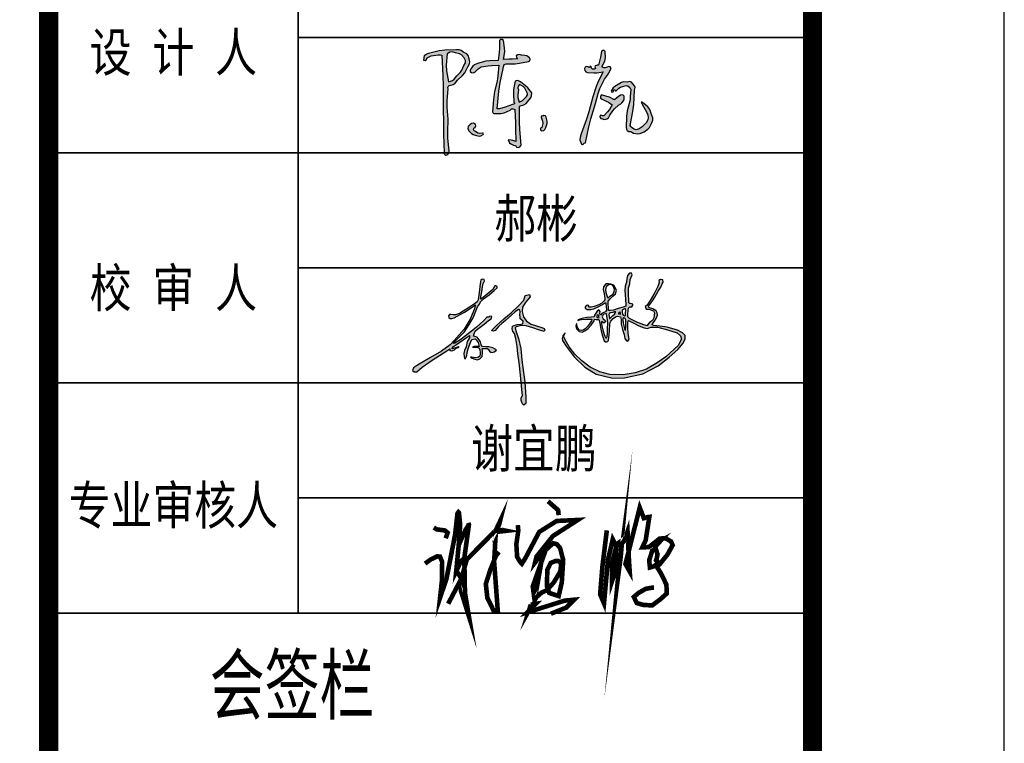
# Model space of a CAD drawing. Header units: millimetres. Extents: x 500457 to 783861, y -293374 to -162131.
# Tile 113 of 116: x 776162 to 783861, y -236109 to -230451. Entities that reach past the tile are written whole.
import ezdxf
from ezdxf.enums import TextEntityAlignment as Align

# ---------------------------------------------------------------- set-up
doc = ezdxf.new("R2010")
doc.units = ezdxf.units.MM
doc.header["$LTSCALE"] = 1000
for name, color, linetype in [('A-ANNO-TEXT', 7, 'Continuous'), ('PUB_TEXT', 7, 'Continuous'), ('PUB_TITLE', 4, 'Continuous'), ('WALL', 255, 'Continuous')]:
    doc.layers.add(name, color=color, linetype=linetype)
doc.layers.add('图框', color=4, linetype='Continuous', lineweight=35)
doc.styles.add('-黑体', font='simhei.ttf', dxfattribs={"width": 0.8})

# ---------------------------------------------------------------- blocks, each defined once
blk = doc.blocks.new('A$Cbb3eaced')
at = {"layer": '图框', "const_width": 150}
blk.add_lwpolyline([(-5972.7, 0), (-5972.7, -86100)], dxfattribs=at)
blk = doc.blocks.new('A$C64787331')
h = blk.add_hatch(color=256)
h.paths.add_polyline_path([(93811, 17582), (94014, 16088), (93932, 14255), (93979, 12419), (94140, 11339), (95021, 10737), (96130, 9786), (95965, 8008), (94434, 7677), (92116, 7471), (90006, 6892), (88847, 6520), (88711, 4702), (89182, 2774), (90170, 1505), (91205, -1928), (92101, -7479), (92594, -12295), (93334, -18446), (94233, -26761), (95270, -36552), (95566, -40586), (94778, -42209), (94778, -44127), (95615, -46242), (96551, -47128), (97849, -46178), (97849, -41666), (97347, -31438), (96343, -25121), (95139, -16497), (94624, -8814), (92993, -1893), (91173, 3358), (90793, 5224), (91337, 5993), (94869, 6807), (98266, 6626), (102659, 5314), (106553, 3957), (110312, 2916), (110856, 3686), (110357, 4771), (108772, 5586), (105874, 6536), (101572, 7893), (98356, 9839), (96364, 12825), (95458, 16444), (95775, 19340), (97461, 22325), (100969, 26383), (100507, 27859), (97553, 27306), (96538, 24170), (93030, 20296), (87860, 15501), (82909, 11486), (77946, 6932), (75003, 3934), (74872, 3373), (75792, 3069), (76997, 3495), (78254, 4852), (79636, 6437), (81734, 8328), (84088, 10220), (88131, 13952), (90690, 16202), (92839, 17684)])
h.paths.add_polyline_path([(139353, 20366), (138145, 19509), (138262, 18614), (139548, 17757), (142120, 17757), (144185, 18263), (146991, 19548), (149875, 21105), (151940, 22546), (152291, 22001), (152807, 17340), (151993, 16277), (149782, 15173), (148677, 14007), (148247, 15111), (148370, 16461), (147387, 17504), (146405, 16706), (144624, 13884), (144256, 12780), (142352, 12596), (139333, 12285), (137133, 11924), (135205, 11502), (133871, 10859), (133609, 10509), (135687, 10870), (139061, 11171), (142854, 11171), (142594, 10073), (141535, 8675), (140023, 6333), (138283, 4671), (136152, 3270), (134426, 3726), (133216, 5086), (132800, 6257), (132456, 8029), (132195, 7693), (131779, 6446), (132270, 4746), (132800, 4179), (134237, 2744), (136241, 2291), (138094, 3197), (140212, 4897), (142329, 7202), (144220, 9960), (144561, 11206), (145764, 10989), (147425, 10894), (148185, 8713), (148612, 5583), (149100, 3340), (149875, -172), (150650, -2256), (151113, -3486), (151903, -4157), (152692, -4274), (153598, -3924), (154007, -3048), (154608, 274), (154818, 3467), (154975, 7497), (155085, 9011), (155719, 9893), (157112, 11749), (159847, 13196), (162222, 12781), (162583, 10924), (162738, 7728), (163604, 4151), (164587, 742), (165165, -1857), (166264, -3475), (167073, -3706), (168056, -2493), (167883, -1280), (167362, 1667), (167247, 5364), (167173, 9560), (167533, 10339), (168554, 9829), (171662, 8294), (174661, 6708), (178321, 5245), (180598, 4920), (182713, 5814), (187608, 5836), (194066, 3928), (200587, 1986), (202989, -186), (203561, -2357), (201273, -6700), (192922, -14356), (187203, -18470), (179882, -22698), (172104, -25327), (163982, -26584), (155060, -26355), (148196, -24527), (141676, -21441), (135957, -17099), (131152, -12642), (127263, -7614), (124632, -2928), (123831, -726), (124234, 1488), (124112, 1461), (123046, -53), (122485, -1959), (122886, -3399), (125220, -7075), (130851, -14449), (137887, -21334), (145641, -26068), (156948, -28778), (164894, -28677), (177465, -25864), (187724, -20438), (195311, -14720), (201230, -9437), (204781, -5022), (206123, -2183), (206202, 103), (204263, 1954), (200856, 3617), (193910, 5782), (188983, 6544), (184940, 6855), (183715, 7229), (183885, 8113), (185179, 9916), (186348, 11707), (187210, 13859), (187162, 15485), (186348, 16872), (184050, 18259), (181227, 19099), (181512, 20125), (183829, 23592), (185452, 26114), (187868, 30150), (189506, 32948), (190452, 35155), (191056, 36408), (190963, 37986), (189430, 38032), (188222, 37522), (188501, 35990), (187618, 33437), (185620, 29260), (182275, 23922), (180092, 20395), (178930, 19745), (179302, 18724), (179673, 18074), (181532, 18028), (184513, 16923), (185387, 15408), (184804, 12087), (183871, 10223), (181830, 8824), (180547, 7426), (180488, 6610), (178097, 7426), (173257, 9174), (168358, 11621), (167191, 12728), (167133, 14301), (167383, 18299), (168474, 19545), (169932, 19662), (170632, 20710), (170632, 21410), (169740, 21544), (167874, 21824), (167812, 23378), (167738, 28349), (167738, 32482), (168427, 35122), (168772, 38221), (170036, 41263), (169634, 42526), (168370, 42354), (166991, 40861), (166416, 38853), (166301, 36270), (165325, 33687), (165037, 30645), (165325, 27775), (165609, 24448), (165835, 21250), (165790, 19944), (164084, 19272), (160632, 18367), (157463, 17349), (154143, 16864), (154010, 18650), (153782, 21767), (153782, 23390), (155129, 25014), (156992, 26756), (158750, 28409), (159377, 30711), (158658, 32684), (157580, 34268), (155678, 35028), (153966, 35281), (152317, 35091), (150678, 33125), (150478, 31227), (151049, 28376), (151623, 25276), (151589, 24228), (150118, 22390), (147546, 21027), (144404, 19691), (141032, 19074), (139690, 20477), (139550, 20437)])
h.paths.add_polyline_path([(147420, 14154), (147834, 12232), (146106, 12486), (145995, 13597)], flags=16)
h.paths.add_polyline_path([(151438, 14917), (152780, 14917), (152994, 13455), (153386, 10497), (153529, 8393), (153386, 4651), (153458, 1514), (153153, -1301), (152072, -1570), (151621, -409), (151121, 863), (150621, 2452), (150257, 4042), (149620, 6722), (149158, 8567), (149529, 9584), (150120, 9085), (150893, 8539), (151348, 8948), (151939, 9993), (151348, 10811), (149589, 12106), (150243, 13849)], flags=16)
h.paths.add_polyline_path([(155931, 15545), (156939, 15769), (158795, 16696), (158871, 15601), (158171, 14538), (157079, 13782), (155987, 12747), (154707, 11394), (154503, 13027), (154342, 15074), (154951, 15377)], flags=16)
h.paths.add_polyline_path([(153064, 26685), (152656, 27838), (152271, 29327), (151938, 32086), (152632, 33435), (154433, 34727), (156472, 34736), (157441, 33387), (158090, 31441), (157922, 29688), (156936, 28270), (154844, 26589), (153564, 25655)], flags=16)
h.paths.add_polyline_path([(161943, 16280), (161943, 15539), (162163, 15257), (162194, 14630), (161661, 14787), (160402, 15005)], flags=16)
h.paths.add_polyline_path([(165633, 18564), (165730, 17202), (165589, 15411), (165447, 13237), (163479, 14145), (163375, 15656), (163208, 17387)], flags=16)
h.paths.add_polyline_path([(163623, 11127), (164243, 12203), (165387, 11821), (165740, 10709), (165765, 8913), (165854, 6180), (165633, 4153), (165633, 3536), (165324, 3624), (164839, 4858), (164398, 6577), (164089, 8561), (163927, 9639)], flags=16)
h.paths.add_polyline_path([(69467, 10248), (64127, 5532), (57832, 482), (53016, -3138), (49631, -5139), (48725, -5330), (49774, -4091), (53302, -375), (56259, 2626), (59505, 7636), (62063, 12117), (63614, 15384), (65161, 19546), (66451, 21276), (67078, 22934), (69122, 24889), (73055, 27801), (76433, 30667), (78469, 32563), (78376, 33353), (77534, 33782), (76914, 33846), (76723, 33265), (75435, 31300), (70241, 26995), (67726, 25066), (67277, 24707), (67412, 26322), (68067, 29705), (68419, 33173), (68922, 35435), (69928, 37244), (69635, 38130), (68241, 38348), (67457, 37913), (67013, 35084), (66247, 29291), (65481, 24373), (64862, 23052), (63138, 21636), (59690, 19416), (55322, 16660), (52832, 15091), (50112, 14134), (48541, 14211), (46489, 14319), (46206, 14324), (45469, 13398), (45545, 12350), (46620, 11608), (47747, 11532), (49180, 12043), (51254, 13117), (56288, 15856), (60124, 18533), (62406, 20042), (63595, 20812), (63627, 20299), (63080, 18180), (60187, 11242), (55993, 4506), (49333, -3298), (46454, -6255), (40594, -10465), (33219, -14871), (24399, -20143), (21579, -21949), (21073, -23755), (22013, -24549), (24037, -24477), (27435, -21515), (34304, -16676), (44353, -10248), (46378, -8948), (46378, -10103), (47333, -10419), (48468, -10100), (49567, -9533), (50596, -8612), (52759, -7761), (52121, -7584), (50277, -8222), (47953, -9174), (47900, -8435), (48716, -7372), (50844, -6025), (57737, -1162), (59643, 198), (59643, -1524), (58191, -4063), (57465, -7509), (56285, -10138), (55832, -12133), (56013, -14127), (56338, -15566), (56828, -15744), (57852, -13698), (58164, -11430), (58876, -8939), (59544, -6893), (60345, -4669), (61369, -2712), (63462, -2090), (64308, -2935), (65554, -4758), (66150, -7338), (65065, -7293), (62883, -7338), (61725, -7827), (63284, -7827), (66190, -8080), (66801, -9606), (66845, -11341), (67023, -12408), (66756, -13876), (65866, -14721), (63951, -15122), (62482, -14766), (60517, -14687), (61503, -15344), (63195, -15967), (65065, -16456), (66756, -15744), (68315, -14054), (68582, -11964), (68493, -10140), (68359, -8670), (69845, -8640), (72217, -8868), (73199, -10615), (74149, -11285), (75232, -11399), (76383, -10988), (77507, -10276), (77919, -9674), (77178, -9181), (75506, -8304), (72819, -7702), (70763, -7537), (68134, -7438), (67678, -5968), (67093, -4249), (66267, -2736), (64994, -1120), (63376, -535), (62309, -398), (62762, 1118), (63626, 3060), (65224, 4398), (69538, 7868), (72539, 10183), (74283, 11486), (74903, 13011), (73425, 13201), (72710, 12630), (71518, 12439)])
for points in [[(139353, 20366), (138145, 19509), (138262, 18614), (139548, 17757), (142120, 17757), (144185, 18263), (146991, 19548), (149875, 21105), (151940, 22546), (152291, 22001), (152807, 17340), (151993, 16277), (149782, 15173), (148677, 14007), (148247, 15111), (148370, 16461), (147387, 17504), (146405, 16706), (144624, 13884), (144256, 12780), (142352, 12596), (139333, 12285), (137133, 11924), (135205, 11502), (133458, 10660), (133247, 10028), (133609, 10509), (135687, 10870), (139061, 11171), (142435, 11171), (142781, 10862), (142594, 10073), (141535, 8675), (140023, 6333), (138283, 4671), (136846, 3726), (135712, 3386), (134426, 3726), (133216, 5086), (132800, 6257), (132573, 7428), (132460, 8033), (132195, 7693), (131779, 6446), (132270, 4746), (132800, 4179), (134237, 2744), (136241, 2291), (138094, 3197), (140212, 4897), (142329, 7202), (144220, 9960), (144561, 11206), (145764, 10989), (147425, 10894), (148185, 8713), (148612, 5583), (149100, 3340), (149875, -172), (150650, -2256), (151113, -3486), (151903, -4157), (152692, -4274), (153598, -3924), (154007, -3048), (154608, 274), (154818, 3467), (154975, 7497), (155085, 9011), (155719, 9893), (157112, 11749), (158867, 12678), (160157, 13142), (162222, 12781), (162583, 10924), (162738, 7728), (163604, 4151), (164587, 742), (165165, -1857), (166264, -3475), (167073, -3706), (168056, -2493), (167883, -1280), (167362, 1667), (167247, 5364), (167192, 8469), (167363, 9971), (167533, 10339), (168554, 9829), (171662, 8294), (174661, 6708), (178321, 5245), (180598, 4920), (182713, 5814), (187608, 5836), (194066, 3928), (200587, 1986), (202989, -186), (203561, -2357), (201273, -6700), (192922, -14356), (187203, -18470), (179882, -22698), (172104, -25327), (163982, -26584), (155060, -26355), (148196, -24527), (141676, -21441), (135957, -17099), (131152, -12642), (127263, -7614), (124632, -2928), (123831, -726), (124056, 508), (124617, 1573), (124112, 1461), (123046, -53), (122485, -1959), (122886, -3399), (125220, -7075), (130851, -14449), (137887, -21334), (145641, -26068), (156948, -28778), (164894, -28677), (177465, -25864), (187724, -20438), (195311, -14720), (201230, -9437), (204781, -5022), (206123, -2183), (206202, 103), (204263, 1954), (200856, 3617), (193910, 5782), (188983, 6544), (184940, 6855), (183715, 7229), (183885, 8113), (185179, 9916), (186348, 11707), (187210, 13859), (187162, 15485), (186348, 16872), (184050, 18259), (181800, 18929), (181273, 19264), (181512, 20125), (183829, 23592), (185452, 26114), (187868, 30150), (189506, 32948), (190452, 35155), (191056, 36408), (190963, 37986), (189430, 38032), (188222, 37522), (188501, 35990), (187618, 33437), (185620, 29260), (182275, 23922), (180092, 20395), (178930, 19745), (179302, 18724), (179673, 18074), (181532, 18028), (184513, 16923), (185387, 15408), (184804, 12087), (183871, 10223), (181830, 8824), (180547, 7426), (180488, 6610), (178097, 7426), (173257, 9174), (168358, 11621), (167191, 12728), (167133, 14301), (167308, 17098), (167658, 18613), (168474, 19545), (169932, 19662), (170632, 20710), (170632, 21410), (169740, 21544), (168596, 21716), (167852, 22373), (167812, 23378), (167738, 28349), (167738, 32482), (168427, 35122), (168772, 38221), (170036, 41263), (169634, 42526), (168370, 42354), (166991, 40861), (166416, 38853), (166301, 36270), (165325, 33687), (165037, 30645), (165325, 27775), (165609, 24448), (165835, 21250), (165790, 19944), (164084, 19272), (160632, 18367), (157463, 17349), (155142, 17010), (154124, 17123), (154010, 18650), (153782, 21767), (153782, 23390), (155129, 25014), (156992, 26756), (158750, 28409), (159377, 30711), (158658, 32684), (157580, 34268), (155678, 35028), (153966, 35281), (152317, 35091), (150678, 33125), (150478, 31227), (151049, 28376), (151403, 26465), (151620, 25191), (151589, 24228), (150843, 23295), (149599, 22115), (147546, 21027), (144404, 19691), (142195, 19287), (140866, 19247), (140408, 19726), (140626, 20335), (140103, 20596), (139550, 20437)], [(46206, 14324), (45469, 13398), (45545, 12350), (46620, 11608), (47747, 11532), (49180, 12043), (51254, 13117), (56288, 15856), (60124, 18533), (62406, 20042), (63595, 20812), (63627, 20299), (63080, 18180), (60187, 11242), (55993, 4506), (49333, -3298), (46454, -6255), (40594, -10465), (33219, -14871), (24399, -20143), (21579, -21949), (21073, -23755), (22013, -24549), (24037, -24477), (27435, -21515), (34304, -16676), (44353, -10248), (46378, -8948), (46378, -10103), (47333, -10419), (48468, -10100), (49567, -9533), (50596, -8612), (52759, -7761), (52121, -7584), (50277, -8222), (48893, -8789), (47936, -8931), (47900, -8435), (48716, -7372), (50844, -6025), (57737, -1162), (59643, 198), (59643, -1524), (58191, -4063), (57465, -7509), (56285, -10138), (55832, -12133), (56013, -14127), (56338, -15566), (56828, -15744), (57852, -13698), (58164, -11430), (58876, -8939), (59544, -6893), (60345, -4669), (61369, -2712), (63462, -2090), (64308, -2935), (65554, -4758), (65955, -6493), (66133, -7338), (65065, -7293), (62883, -7338), (61725, -7827), (63284, -7827), (65332, -8005), (66356, -8494), (66801, -9606), (66845, -11341), (67023, -12408), (66756, -13876), (65866, -14721), (63951, -15122), (62482, -14766), (61369, -14721), (60301, -14543), (61503, -15344), (63195, -15967), (65065, -16456), (66756, -15744), (68315, -14054), (68582, -11964), (68493, -10140), (68359, -8672), (68775, -8662), (69845, -8640), (71658, -8815), (72444, -9273), (73199, -10615), (74149, -11285), (75232, -11399), (76383, -10988), (77507, -10276), (77919, -9674), (77178, -9181), (75506, -8304), (72819, -7702), (70763, -7537), (68597, -7455), (68111, -7364), (67678, -5968), (67093, -4249), (66267, -2736), (64994, -1120), (63376, -535), (62309, -398), (62762, 1118), (63626, 3060), (65224, 4398), (69538, 7868), (72539, 10183), (74283, 11486), (74903, 13011), (73425, 13201), (72710, 12630), (71518, 12439), (69467, 10248), (64127, 5532), (57832, 482), (53016, -3138), (49631, -5139), (48725, -5330), (49774, -4091), (53302, -375), (56259, 2626), (59505, 7636), (62063, 12117), (63614, 15384), (65161, 19546), (66451, 21276), (67078, 22934), (69122, 24889), (73055, 27801), (76433, 30667), (78469, 32563), (78376, 33353), (77534, 33782), (76914, 33846), (76723, 33265), (75435, 31300), (70241, 26995), (67726, 25066), (67277, 24707), (67412, 26322), (68067, 29705), (68419, 33173), (68922, 35435), (69928, 37244), (69635, 38130), (68241, 38348), (67457, 37913), (67013, 35084), (66247, 29291), (65481, 24373), (64862, 23052), (63138, 21636), (59690, 19416), (55322, 16660), (52832, 15091), (50112, 14134), (48541, 14211), (47085, 14287), (46780, 14313)], [(152175, 32546), (152030, 31321), (152271, 29327), (152656, 27838), (153064, 26685), (153449, 25892), (153593, 25676), (154844, 26589), (156936, 28270), (157922, 29688), (158090, 31441), (157441, 33387), (156767, 34324), (155968, 34733), (154433, 34727), (152632, 33435)], [(75003, 3934), (77946, 6932), (82909, 11486), (87860, 15501), (93030, 20296), (96538, 24170), (97553, 27306), (100507, 27859), (100969, 26383), (97461, 22325), (95775, 19340), (95458, 16444), (96364, 12825), (98356, 9839), (101572, 7893), (105874, 6536), (108772, 5586), (110357, 4771), (110856, 3686), (110312, 2916), (106553, 3957), (102659, 5314), (98266, 6626), (94869, 6807), (91337, 5993), (90793, 5224), (91173, 3358), (92993, -1893), (94624, -8814), (95139, -16497), (96343, -25121), (97347, -31438), (97849, -41666), (97849, -46178), (96551, -47128), (95615, -46242), (94778, -44127), (94778, -42209), (95566, -40586), (95270, -36552), (94233, -26761), (93334, -18446), (92594, -12295), (92101, -7479), (91205, -1928), (90170, 1505), (89182, 2774), (88711, 4702), (88847, 6520), (90006, 6892), (92116, 7471), (94434, 7677), (95965, 8008), (96130, 9786), (95021, 10737), (94140, 11339), (93979, 12419), (93932, 14255), (94014, 16088), (93811, 17582), (92839, 17684), (90690, 16202), (88131, 13952), (84088, 10220), (81734, 8328), (79636, 6437), (78254, 4852), (76997, 3495), (75792, 3069), (74872, 3373)], [(147078, 14020), (146424, 13765), (146026, 13282), (146083, 12714), (146680, 12402), (147646, 12260), (147590, 12771), (147590, 13367), (147504, 13765), (147305, 13935)], [(150211, 13763), (149802, 12673), (150484, 11447), (151348, 10811), (151939, 9993), (151348, 8948), (150893, 8539), (150120, 9085), (149529, 9584), (149347, 9085), (149211, 8358), (149620, 6722), (150257, 4042), (150621, 2452), (151121, 863), (151621, -409), (151924, -1189), (152348, -1501), (152794, -1390), (153240, -499), (153458, 1514), (153386, 4651), (153529, 8393), (153386, 10497), (152994, 13455), (152780, 14917), (151923, 14917), (150960, 14489), (150282, 13883)], [(154727, 15209), (154391, 14454), (154503, 13027), (154671, 11684), (155035, 11740), (155987, 12747), (157079, 13782), (158171, 14538), (158871, 15601), (158815, 16412), (157891, 16244), (156939, 15769), (155931, 15545), (154951, 15377), (154727, 15265)], [(161692, 16072), (160782, 15319), (160939, 14912), (161661, 14787), (162194, 14630), (162163, 15257), (161943, 15539), (161943, 16009)], [(164851, 18185), (163621, 17588), (163270, 16745), (163375, 15656), (163445, 14638), (164008, 13901), (164922, 13479), (165484, 13795), (165589, 15411), (165730, 17202), (165660, 18185), (165238, 18290)], [(164147, 12036), (163623, 11127), (163927, 9639), (164089, 8561), (164398, 6577), (164839, 4858), (165324, 3624), (165633, 3536), (165633, 4153), (165854, 6180), (165765, 8913), (165740, 10709), (165459, 11596), (165026, 11942), (164571, 12093)]]:
    blk.add_lwpolyline(points, close=True)
blk = doc.blocks.new('陈岚')
h = blk.add_hatch(color=256)
h.paths.add_polyline_path([(-3.976, 1.115), (-3.926, 1.233), (-3.919, 1.31), (-3.948, 1.435), (-3.991, 1.559), (-4.054, 1.625), (-4.177, 1.671), (-4.289, 1.741), (-4.366, 1.759), (-4.497, 1.747), (-4.936, 1.709), (-5.158, 1.666), (-5.58, 1.539), (-5.645, 1.504), (-5.677, 1.483), (-5.733, 1.435), (-5.745, 1.368), (-5.75, 1.335), (-5.761, 1.268), (-5.692, 1.257), (-5.632, 1.297), (-5.615, 1.365), (-5.457, 1.448), (-5.368, 1.477), (-5.191, 1.504), (-5.132, 1.517), (-5.098, 1.517), (-5.039, 1.504), (-4.944, 0.696), (-4.909, 0.289), (-4.865, -0.524), (-4.806, -1.258), (-4.774, -1.625), (-4.705, -2.358), (-4.696, -2.405), (-4.677, -2.431), (-4.636, -2.455), (-4.56, -2.411), (-4.525, -2.361), (-4.511, -2.274), (-4.592, -1.773), (-4.617, -1.518), (-4.636, -1.01), (-4.7, -0.536), (-4.714, -0.294), (-4.705, 0.185), (-4.718, 0.24), (-4.708, 0.281), (-4.67, 0.324), (-4.522, 0.374), (-4.447, 0.431), (-4.358, 0.56), (-4.165, 0.748), (-4.083, 0.868)])
h.paths.add_polyline_path([(-4.848, 1.127), (-4.837, 1.574), (-4.728, 1.649), (-4.639, 1.664), (-4.511, 1.629), (-4.35, 1.61), (-4.263, 1.571), (-4.143, 1.463), (-4.09, 1.352), (-4.09, 1.267), (-4.143, 1.157), (-4.205, 0.968), (-4.259, 0.874), (-4.393, 0.726), (-4.486, 0.589), (-4.56, 0.528), (-4.712, 0.462), (-4.822, 0.896)], flags=16)
h.paths.add_polyline_path([(-2.535, 1.294), (-2.511, 1.314), (-2.469, 1.324), (-2.114, 1.348), (-1.935, 1.379), (-1.593, 1.477), (-1.541, 1.508), (-1.524, 1.569), (-1.552, 1.622), (-1.671, 1.689), (-1.749, 1.707), (-1.885, 1.699), (-1.966, 1.724), (-2.025, 1.714), (-2.093, 1.664), (-2.081, 1.611), (-2.065, 1.583), (-2.024, 1.546), (-2.246, 1.523), (-2.357, 1.512), (-2.58, 1.49), (-2.557, 1.793), (-2.569, 1.951), (-2.635, 2.248), (-2.684, 2.285), (-2.751, 2.276), (-2.788, 2.227), (-2.769, 1.911), (-2.769, 1.751), (-2.788, 1.435), (-3.119, 1.408), (-3.286, 1.373), (-3.601, 1.268), (-3.728, 1.211), (-3.79, 1.154), (-3.858, 1.032), (-3.885, 0.982), (-3.871, 0.924), (-3.823, 0.893), (-3.741, 0.891), (-3.689, 0.914), (-3.635, 0.976), (-3.571, 1.054), (-3.532, 1.088), (-3.448, 1.143), (-3.175, 1.2), (-3.037, 1.223), (-2.76, 1.254), (-2.766, 0.83), (-2.786, 0.617), (-2.858, 0.199), (-2.884, -0.123), (-2.889, -0.285), (-2.885, -0.607), (-2.879, -0.646), (-2.855, -0.67), (-2.816, -0.677), (-2.557, -0.658), (-2.422, -0.62), (-2.191, -0.503), (-2.139, -0.451), (-2.078, -0.439), (-2.01, -0.468), (-1.956, -0.974), (-1.931, -1.226), (-1.885, -1.732), (-2.008, -1.695), (-2.076, -1.686), (-2.205, -1.691), (-2.138, -1.794), (-2.082, -1.84), (-1.968, -1.885), (-1.916, -1.891), (-1.885, -1.91), (-1.857, -1.955), (-1.777, -1.964), (-1.717, -1.934), (-1.677, -1.864), (-1.764, -1.248), (-1.795, -0.937), (-1.83, -0.315), (-1.664, -0.264), (-1.58, -0.204), (-1.475, -0.065), (-1.402, 0.039), (-1.38, 0.113), (-1.385, 0.24), (-1.554, 0.423), (-1.651, 0.505), (-1.857, 0.643), (-1.932, 0.686), (-1.993, 0.69), (-2.073, 0.657), (-2.11, 0.326), (-2.108, 0.154), (-2.066, -0.177), (-2.041, -0.199), (-2.044, -0.242), (-2.073, -0.26), (-2.292, -0.349), (-2.402, -0.393), (-2.621, -0.482), (-2.66, -0.482), (-2.68, -0.482), (-2.719, -0.482), (-2.692, 0.215), (-2.659, 0.565), (-2.552, 1.254)])
h.paths.add_polyline_path([(-1.941, 0.469), (-1.885, 0.532), (-1.743, 0.469), (-1.674, 0.408), (-1.593, 0.275), (-1.552, 0.205), (-1.548, 0.148), (-1.579, 0.073), (-1.677, -0.035), (-1.735, -0.084), (-1.857, -0.163), (-1.919, 0.023), (-1.932, 0.129), (-1.913, 0.324), (-1.95, 0.399)], flags=16)
h.paths.add_polyline_path([(-3.594, -1.302), (-3.537, -1.275), (-3.514, -1.213), (-3.538, -1.156), (-3.618, -1.115), (-3.694, -1.124), (-3.761, -1.184), (-3.823, -1.259), (-3.83, -1.342), (-3.781, -1.427), (-3.674, -1.52), (-3.606, -1.557), (-3.469, -1.594), (-3.363, -1.615), (-3.29, -1.598), (-3.205, -1.531), (-3.196, -1.51), (-3.21, -1.486), (-3.233, -1.482), (-3.342, -1.511), (-3.418, -1.498), (-3.51, -1.434), (-3.571, -1.418), (-3.606, -1.363)], flags=17)
h.paths.add_polyline_path([(-0.696, -0.847), (-0.753, -0.691), (-0.773, -0.641), (-0.846, -0.625), (-0.885, -0.663), (-0.913, -0.652), (-0.946, -0.674), (-0.947, -0.704), (-0.883, -0.854), (-0.872, -0.947), (-0.899, -1.107), (-0.941, -1.144), (-0.937, -1.214), (-0.892, -1.246), (-0.81, -1.223), (-0.766, -1.185), (-0.732, -1.107), (-0.691, -0.946)])
h.paths.add_polyline_path([(1.706, 1.407), (1.664, 1.458), (1.608, 1.473), (1.546, 1.449), (1.473, 1.41), (1.414, 1.408), (1.338, 1.442), (1.432, 1.67), (1.451, 1.808), (1.421, 2.053), (1.383, 2.097), (1.309, 2.094), (1.275, 2.046), (1.254, 1.828), (1.239, 1.72), (1.199, 1.504), (1.141, 1.498), (1.112, 1.489), (1.06, 1.463), (1.06, 1.422), (1.067, 1.4), (1.088, 1.365), (1.028, 1.325), (0.964, 1.328), (0.907, 1.372), (0.92, 1.398), (0.901, 1.433), (0.872, 1.435), (0.859, 1.4), (0.813, 1.386), (0.782, 1.407), (0.721, 1.417), (0.672, 1.393), (0.643, 1.338), (0.663, 1.255), (0.704, 1.209), (0.782, 1.178), (1.028, 1.18), (1.153, 1.194), (1.393, 1.247), (1.226, 0.851), (1.158, 0.644), (1.053, 0.226), (0.931, -0.374), (0.858, -0.672), (0.685, -1.26), (0.643, -1.41), (0.648, -1.504), (0.706, -1.649), (0.722, -1.669), (0.732, -1.678), (0.754, -1.691), (0.799, -1.65), (0.825, -1.633), (0.879, -1.607), (0.96, -0.968), (1.021, -0.649), (1.178, -0.024), (1.253, 0.381), (1.313, 0.582), (1.47, 0.963), (1.58, 1.131), (1.628, 1.222)])
h.paths.add_polyline_path([(2.216, 0.069), (2.283, 0.157), (2.298, 0.228), (2.301, 0.265), (2.296, 0.337), (2.247, 0.376), (2.205, 0.386), (2.144, 0.372), (2.055, 0.292), (2.01, 0.251), (1.921, 0.171), (1.717, 0.254), (1.61, 0.286), (1.393, 0.33), (1.348, 0.281), (1.362, 0.196), (1.421, 0.164), (1.595, 0.099), (1.679, 0.058), (1.838, -0.038), (1.738, -0.234), (1.675, -0.328), (1.532, -0.496), (1.477, -0.494), (1.449, -0.491), (1.393, -0.482), (1.384, -0.547), (1.426, -0.604), (1.491, -0.614), (1.516, -0.623), (1.528, -0.627), (1.553, -0.635), (1.664, -0.607), (1.725, -0.557), (1.775, -0.454), (1.88, -0.274), (1.944, -0.188), (2.088, -0.038), (2.176, 0.029)])
h.paths.add_polyline_path([(2.602, 0.844), (2.54, 0.912), (2.466, 0.93), (2.38, 0.9), (2.23, 0.897), (2.147, 0.869), (2.026, 0.782), (1.898, 0.701), (1.84, 0.638), (1.769, 0.504), (1.783, 0.474), (1.828, 0.466), (1.852, 0.49), (1.841, 0.524), (1.872, 0.563), (1.907, 0.56), (1.911, 0.538), (1.935, 0.523), (1.956, 0.532), (2.054, 0.636), (2.12, 0.679), (2.255, 0.726), (2.346, 0.761), (2.416, 0.753), (2.498, 0.699), (2.505, 0.668), (2.513, 0.653), (2.533, 0.629), (2.533, 0.457), (2.533, 0.371), (2.533, 0.199), (2.446, -0.233), (2.429, -0.459), (2.449, -0.899), (2.463, -0.973), (2.494, -1.015), (2.56, -1.052), (2.641, -1.054), (2.685, -1.066), (2.755, -1.107), (2.924, -1.123), (3.021, -1.103), (3.172, -1.024), (3.309, -0.916), (3.368, -0.838), (3.436, -0.677), (3.488, -0.548), (3.485, -0.453), (3.422, -0.329), (3.336, -0.129), (3.261, -0.032), (3.088, 0.101), (3.049, 0.128), (3.024, 0.137), (2.977, 0.143), (3.094, -0.046), (3.153, -0.14), (3.269, -0.329), (3.295, -0.464), (3.285, -0.546), (3.227, -0.67), (3.13, -0.78), (3.076, -0.832), (2.963, -0.927), (2.848, -0.963), (2.765, -0.951), (2.665, -0.885), (2.639, -0.858), (2.627, -0.844), (2.602, -0.816), (2.672, -0.252), (2.69, 0.033), (2.692, 0.601), (2.702, 0.705), (2.677, 0.772)])
for p, q in [((-2.751, 2.276), (-2.788, 2.227)), ((-2.788, 2.227), (-2.769, 1.911)), ((-2.684, 2.285), (-2.751, 2.276)), ((-2.635, 2.248), (-2.684, 2.285)), ((-2.569, 1.951), (-2.635, 2.248)), ((1.275, 2.046), (1.254, 1.828)), ((1.309, 2.094), (1.275, 2.046)), ((1.383, 2.097), (1.309, 2.094)), ((1.421, 2.053), (1.383, 2.097)), ((1.451, 1.808), (1.421, 2.053)), ((-5.158, 1.666), (-5.58, 1.539)), ((-4.936, 1.709), (-5.158, 1.666)), ((-4.497, 1.747), (-4.936, 1.709)), ((-4.837, 1.574), (-4.848, 1.127)), ((-4.728, 1.649), (-4.837, 1.574)), ((-4.639, 1.664), (-4.728, 1.649)), ((-4.511, 1.629), (-4.639, 1.664)), ((-4.35, 1.61), (-4.511, 1.629)), ((-4.366, 1.759), (-4.497, 1.747)), ((-4.289, 1.741), (-4.366, 1.759)), ((-4.263, 1.571), (-4.35, 1.61)), ((-4.177, 1.671), (-4.289, 1.741)), ((-4.143, 1.463), (-4.263, 1.571)), ((-4.054, 1.625), (-4.177, 1.671)), ((-3.991, 1.559), (-4.054, 1.625)), ((-2.769, 1.751), (-2.788, 1.435)), ((-2.769, 1.911), (-2.769, 1.751)), ((-2.58, 1.49), (-2.557, 1.793)), ((-2.557, 1.793), (-2.569, 1.951)), ((-2.025, 1.714), (-2.093, 1.664)), ((-2.093, 1.664), (-2.081, 1.611)), ((-2.081, 1.611), (-2.065, 1.583)), ((-2.065, 1.583), (-2.024, 1.546)), ((-1.966, 1.724), (-2.025, 1.714)), ((-1.885, 1.699), (-1.966, 1.724)), ((-1.749, 1.707), (-1.885, 1.699)), ((-1.671, 1.689), (-1.749, 1.707)), ((-1.552, 1.622), (-1.671, 1.689)), ((-1.524, 1.569), (-1.552, 1.622)), ((-1.541, 1.508), (-1.524, 1.569)), ((1.239, 1.72), (1.199, 1.504)), ((1.254, 1.828), (1.239, 1.72)), ((1.338, 1.442), (1.432, 1.67)), ((1.432, 1.67), (1.451, 1.808)), ((-5.75, 1.335), (-5.761, 1.268)), ((-5.761, 1.268), (-5.692, 1.257)), ((-5.745, 1.368), (-5.75, 1.335)), ((-5.733, 1.435), (-5.745, 1.368)), ((-5.677, 1.483), (-5.733, 1.435)), ((-5.692, 1.257), (-5.632, 1.297)), ((-5.645, 1.504), (-5.677, 1.483)), ((-5.58, 1.539), (-5.645, 1.504)), ((-5.632, 1.297), (-5.615, 1.365)), ((-5.615, 1.365), (-5.457, 1.448)), ((-5.457, 1.448), (-5.368, 1.477)), ((-5.368, 1.477), (-5.191, 1.504)), ((-5.191, 1.504), (-5.132, 1.517)), ((-5.132, 1.517), (-5.098, 1.517)), ((-5.098, 1.517), (-5.039, 1.504)), ((-5.039, 1.504), (-4.944, 0.696)), ((-4.09, 1.352), (-4.143, 1.463)), ((-4.143, 1.157), (-4.09, 1.267)), ((-4.09, 1.267), (-4.09, 1.352)), ((-3.948, 1.435), (-3.991, 1.559)), ((-3.976, 1.115), (-3.926, 1.233)), ((-3.919, 1.31), (-3.948, 1.435)), ((-3.926, 1.233), (-3.919, 1.31)), ((-3.728, 1.211), (-3.79, 1.154)), ((-3.601, 1.268), (-3.728, 1.211)), ((-3.286, 1.373), (-3.601, 1.268)), ((-3.448, 1.143), (-3.175, 1.2)), ((-3.119, 1.408), (-3.286, 1.373)), ((-3.175, 1.2), (-3.037, 1.223)), ((-2.788, 1.435), (-3.119, 1.408)), ((-3.037, 1.223), (-2.76, 1.254)), ((-2.76, 1.254), (-2.766, 0.83)), ((-2.659, 0.565), (-2.552, 1.254)), ((-2.357, 1.512), (-2.58, 1.49)), ((-2.552, 1.254), (-2.535, 1.294)), ((-2.535, 1.294), (-2.511, 1.314)), ((-2.511, 1.314), (-2.469, 1.324)), ((-2.469, 1.324), (-2.114, 1.348)), ((-2.246, 1.523), (-2.357, 1.512)), ((-2.024, 1.546), (-2.246, 1.523)), ((-2.114, 1.348), (-1.935, 1.379)), ((-1.935, 1.379), (-1.593, 1.477)), ((-1.593, 1.477), (-1.541, 1.508)), ((0.672, 1.393), (0.643, 1.338)), ((0.643, 1.338), (0.663, 1.255)), ((0.663, 1.255), (0.704, 1.209)), ((0.721, 1.417), (0.672, 1.393)), ((0.704, 1.209), (0.782, 1.178)), ((0.782, 1.407), (0.721, 1.417)), ((0.813, 1.386), (0.782, 1.407)), ((0.782, 1.178), (1.028, 1.18)), ((0.859, 1.4), (0.813, 1.386)), ((0.872, 1.435), (0.859, 1.4)), ((0.901, 1.433), (0.872, 1.435)), ((0.92, 1.398), (0.901, 1.433)), ((0.907, 1.372), (0.92, 1.398)), ((0.964, 1.328), (0.907, 1.372)), ((1.028, 1.325), (0.964, 1.328)), ((1.088, 1.365), (1.028, 1.325)), ((1.028, 1.18), (1.153, 1.194)), ((1.112, 1.489), (1.06, 1.463)), ((1.06, 1.463), (1.06, 1.422)), ((1.06, 1.422), (1.067, 1.4)), ((1.067, 1.4), (1.088, 1.365)), ((1.141, 1.498), (1.112, 1.489)), ((1.199, 1.504), (1.141, 1.498)), ((1.153, 1.194), (1.393, 1.247)), ((1.393, 1.247), (1.226, 0.851)), ((1.414, 1.408), (1.338, 1.442)), ((1.473, 1.41), (1.414, 1.408)), ((1.546, 1.449), (1.473, 1.41)), ((1.608, 1.473), (1.546, 1.449)), ((1.58, 1.131), (1.628, 1.222)), ((1.664, 1.458), (1.608, 1.473)), ((1.628, 1.222), (1.706, 1.407)), ((1.706, 1.407), (1.664, 1.458)), ((-4.848, 1.127), (-4.822, 0.896)), ((-4.822, 0.896), (-4.712, 0.462)), ((-4.393, 0.726), (-4.259, 0.874)), ((-4.259, 0.874), (-4.205, 0.968)), ((-4.205, 0.968), (-4.143, 1.157)), ((-4.165, 0.748), (-4.083, 0.868)), ((-4.083, 0.868), (-3.976, 1.115)), ((-3.858, 1.032), (-3.885, 0.982)), ((-3.885, 0.982), (-3.871, 0.924)), ((-3.871, 0.924), (-3.823, 0.893)), ((-3.79, 1.154), (-3.858, 1.032)), ((-3.823, 0.893), (-3.741, 0.891)), ((-3.741, 0.891), (-3.689, 0.914)), ((-3.689, 0.914), (-3.635, 0.976)), ((-3.635, 0.976), (-3.571, 1.054)), ((-3.571, 1.054), (-3.532, 1.088)), ((-3.532, 1.088), (-3.448, 1.143)), ((-2.766, 0.83), (-2.786, 0.617)), ((1.226, 0.851), (1.158, 0.644)), ((1.313, 0.582), (1.47, 0.963)), ((1.47, 0.963), (1.58, 1.131)), ((2.147, 0.869), (2.026, 0.782)), ((2.23, 0.897), (2.147, 0.869)), ((2.38, 0.9), (2.23, 0.897)), ((2.466, 0.93), (2.38, 0.9)), ((2.54, 0.912), (2.466, 0.93)), ((2.602, 0.844), (2.54, 0.912)), ((2.677, 0.772), (2.602, 0.844)), ((-4.944, 0.696), (-4.909, 0.289)), ((-4.712, 0.462), (-4.56, 0.528)), ((-4.56, 0.528), (-4.486, 0.589)), ((-4.522, 0.374), (-4.447, 0.431)), ((-4.486, 0.589), (-4.393, 0.726)), ((-4.447, 0.431), (-4.358, 0.56)), ((-4.358, 0.56), (-4.165, 0.748)), ((-2.786, 0.617), (-2.858, 0.199)), ((-2.692, 0.215), (-2.659, 0.565)), ((-2.073, 0.657), (-2.11, 0.326)), ((-1.993, 0.69), (-2.073, 0.657)), ((-1.932, 0.686), (-1.993, 0.69)), ((-1.941, 0.469), (-1.95, 0.399)), ((-1.95, 0.399), (-1.913, 0.324)), ((-1.885, 0.532), (-1.941, 0.469)), ((-1.857, 0.643), (-1.932, 0.686)), ((-1.743, 0.469), (-1.885, 0.532)), ((-1.651, 0.505), (-1.857, 0.643)), ((-1.674, 0.408), (-1.743, 0.469)), ((-1.593, 0.275), (-1.674, 0.408)), ((-1.554, 0.423), (-1.651, 0.505)), ((-1.385, 0.24), (-1.554, 0.423)), ((1.158, 0.644), (1.053, 0.226)), ((1.253, 0.381), (1.313, 0.582)), ((1.84, 0.638), (1.769, 0.504)), ((1.769, 0.504), (1.783, 0.474)), ((1.783, 0.474), (1.828, 0.466)), ((1.828, 0.466), (1.852, 0.49)), ((1.898, 0.701), (1.84, 0.638)), ((1.841, 0.524), (1.872, 0.563)), ((1.852, 0.49), (1.841, 0.524)), ((1.872, 0.563), (1.907, 0.56)), ((2.026, 0.782), (1.898, 0.701)), ((1.907, 0.56), (1.911, 0.538)), ((1.911, 0.538), (1.935, 0.523)), ((1.935, 0.523), (1.956, 0.532)), ((1.956, 0.532), (2.054, 0.636)), ((2.054, 0.636), (2.12, 0.679)), ((2.12, 0.679), (2.255, 0.726)), ((2.255, 0.726), (2.346, 0.761)), ((2.346, 0.761), (2.416, 0.753)), ((2.416, 0.753), (2.498, 0.699)), ((2.498, 0.699), (2.505, 0.668)), ((2.505, 0.668), (2.513, 0.653)), ((2.513, 0.653), (2.533, 0.629)), ((2.533, 0.629), (2.533, 0.457)), ((2.533, 0.457), (2.533, 0.371)), ((2.702, 0.705), (2.677, 0.772)), ((2.69, 0.033), (2.692, 0.601)), ((2.692, 0.601), (2.702, 0.705)), ((-4.909, 0.289), (-4.865, -0.524)), ((-4.718, 0.24), (-4.708, 0.281)), ((-4.705, 0.185), (-4.718, 0.24)), ((-4.714, -0.294), (-4.705, 0.185)), ((-4.708, 0.281), (-4.67, 0.324)), ((-4.67, 0.324), (-4.522, 0.374)), ((-2.858, 0.199), (-2.884, -0.123)), ((-2.719, -0.482), (-2.692, 0.215)), ((-2.11, 0.326), (-2.108, 0.154)), ((-2.108, 0.154), (-2.066, -0.177)), ((-1.913, 0.324), (-1.932, 0.129)), ((-1.932, 0.129), (-1.919, 0.023)), ((-1.919, 0.023), (-1.857, -0.163)), ((-1.677, -0.035), (-1.579, 0.073)), ((-1.552, 0.205), (-1.593, 0.275)), ((-1.579, 0.073), (-1.548, 0.148)), ((-1.548, 0.148), (-1.552, 0.205)), ((-1.475, -0.065), (-1.402, 0.039)), ((-1.402, 0.039), (-1.38, 0.113)), ((-1.38, 0.113), (-1.385, 0.24)), ((1.053, 0.226), (0.931, -0.374)), ((1.178, -0.024), (1.253, 0.381)), ((1.393, 0.33), (1.348, 0.281)), ((1.348, 0.281), (1.362, 0.196)), ((1.362, 0.196), (1.421, 0.164)), ((1.61, 0.286), (1.393, 0.33)), ((1.421, 0.164), (1.595, 0.099)), ((1.595, 0.099), (1.679, 0.058)), ((1.717, 0.254), (1.61, 0.286)), ((1.679, 0.058), (1.838, -0.038)), ((1.921, 0.171), (1.717, 0.254)), ((2.01, 0.251), (1.921, 0.171)), ((2.055, 0.292), (2.01, 0.251)), ((2.144, 0.372), (2.055, 0.292)), ((2.088, -0.038), (2.176, 0.029)), ((2.205, 0.386), (2.144, 0.372)), ((2.176, 0.029), (2.216, 0.069)), ((2.247, 0.376), (2.205, 0.386)), ((2.216, 0.069), (2.283, 0.157)), ((2.296, 0.337), (2.247, 0.376)), ((2.283, 0.157), (2.298, 0.228)), ((2.301, 0.265), (2.296, 0.337)), ((2.298, 0.228), (2.301, 0.265)), ((2.533, 0.199), (2.446, -0.233)), ((2.533, 0.371), (2.533, 0.199)), ((2.672, -0.252), (2.69, 0.033)), ((3.024, 0.137), (2.977, 0.143)), ((2.977, 0.143), (3.094, -0.046)), ((3.049, 0.128), (3.024, 0.137)), ((3.088, 0.101), (3.049, 0.128)), ((3.261, -0.032), (3.088, 0.101)), ((-4.7, -0.536), (-4.714, -0.294)), ((-2.884, -0.123), (-2.889, -0.285)), ((-2.889, -0.285), (-2.885, -0.607)), ((-2.292, -0.349), (-2.402, -0.393)), ((-2.073, -0.26), (-2.292, -0.349)), ((-2.044, -0.242), (-2.073, -0.26)), ((-2.066, -0.177), (-2.041, -0.199)), ((-2.041, -0.199), (-2.044, -0.242)), ((-1.857, -0.163), (-1.735, -0.084)), ((-1.83, -0.315), (-1.664, -0.264)), ((-1.795, -0.937), (-1.83, -0.315)), ((-1.735, -0.084), (-1.677, -0.035)), ((-1.664, -0.264), (-1.58, -0.204)), ((-1.58, -0.204), (-1.475, -0.065)), ((0.931, -0.374), (0.858, -0.672)), ((1.021, -0.649), (1.178, -0.024)), ((1.675, -0.328), (1.532, -0.496)), ((1.738, -0.234), (1.675, -0.328)), ((1.838, -0.038), (1.738, -0.234)), ((1.775, -0.454), (1.88, -0.274)), ((1.88, -0.274), (1.944, -0.188)), ((1.944, -0.188), (2.088, -0.038)), ((2.446, -0.233), (2.429, -0.459)), ((2.602, -0.816), (2.672, -0.252)), ((3.094, -0.046), (3.153, -0.14)), ((3.153, -0.14), (3.269, -0.329)), ((3.336, -0.129), (3.261, -0.032)), ((3.269, -0.329), (3.295, -0.464)), ((3.422, -0.329), (3.336, -0.129)), ((3.485, -0.453), (3.422, -0.329)), ((-4.865, -0.524), (-4.806, -1.258)), ((-4.636, -1.01), (-4.7, -0.536)), ((-2.885, -0.607), (-2.879, -0.646)), ((-2.879, -0.646), (-2.855, -0.67)), ((-2.855, -0.67), (-2.816, -0.677)), ((-2.816, -0.677), (-2.557, -0.658)), ((-2.68, -0.482), (-2.719, -0.482)), ((-2.66, -0.482), (-2.68, -0.482)), ((-2.621, -0.482), (-2.66, -0.482)), ((-2.402, -0.393), (-2.621, -0.482)), ((-2.557, -0.658), (-2.422, -0.62)), ((-2.422, -0.62), (-2.191, -0.503)), ((-2.191, -0.503), (-2.139, -0.451)), ((-2.139, -0.451), (-2.078, -0.439)), ((-2.078, -0.439), (-2.01, -0.468)), ((-2.01, -0.468), (-1.956, -0.974)), ((-0.946, -0.674), (-0.947, -0.704)), ((-0.947, -0.704), (-0.883, -0.854)), ((-0.913, -0.652), (-0.946, -0.674)), ((-0.885, -0.663), (-0.913, -0.652)), ((-0.846, -0.625), (-0.885, -0.663)), ((-0.773, -0.641), (-0.846, -0.625)), ((-0.753, -0.691), (-0.773, -0.641)), ((-0.696, -0.847), (-0.753, -0.691)), ((0.858, -0.672), (0.685, -1.26)), ((0.96, -0.968), (1.021, -0.649)), ((1.393, -0.482), (1.384, -0.547)), ((1.384, -0.547), (1.426, -0.604)), ((1.449, -0.491), (1.393, -0.482)), ((1.426, -0.604), (1.491, -0.614)), ((1.477, -0.494), (1.449, -0.491)), ((1.532, -0.496), (1.477, -0.494)), ((1.491, -0.614), (1.516, -0.623)), ((1.516, -0.623), (1.528, -0.627)), ((1.528, -0.627), (1.553, -0.635)), ((1.553, -0.635), (1.664, -0.607)), ((1.664, -0.607), (1.725, -0.557)), ((1.725, -0.557), (1.775, -0.454)), ((2.429, -0.459), (2.449, -0.899)), ((3.13, -0.78), (3.076, -0.832)), ((3.227, -0.67), (3.13, -0.78)), ((3.285, -0.546), (3.227, -0.67)), ((3.295, -0.464), (3.285, -0.546)), ((3.368, -0.838), (3.436, -0.677)), ((3.436, -0.677), (3.488, -0.548)), ((3.488, -0.548), (3.485, -0.453)), ((-4.617, -1.518), (-4.636, -1.01)), ((-3.694, -1.124), (-3.761, -1.184)), ((-3.618, -1.115), (-3.694, -1.124)), ((-3.538, -1.156), (-3.618, -1.115)), ((-3.514, -1.213), (-3.538, -1.156)), ((-1.956, -0.974), (-1.931, -1.226)), ((-1.764, -1.248), (-1.795, -0.937)), ((-0.899, -1.107), (-0.941, -1.144)), ((-0.941, -1.144), (-0.937, -1.214)), ((-0.872, -0.947), (-0.899, -1.107)), ((-0.883, -0.854), (-0.872, -0.947)), ((-0.766, -1.185), (-0.732, -1.107)), ((-0.732, -1.107), (-0.691, -0.946)), ((-0.691, -0.946), (-0.696, -0.847)), ((0.879, -1.607), (0.96, -0.968)), ((2.449, -0.899), (2.463, -0.973)), ((2.463, -0.973), (2.494, -1.015)), ((2.494, -1.015), (2.56, -1.052)), ((2.56, -1.052), (2.641, -1.054)), ((2.627, -0.844), (2.602, -0.816)), ((2.639, -0.858), (2.627, -0.844)), ((2.665, -0.885), (2.639, -0.858)), ((2.641, -1.054), (2.685, -1.066)), ((2.765, -0.951), (2.665, -0.885)), ((2.685, -1.066), (2.755, -1.107)), ((2.755, -1.107), (2.924, -1.123)), ((2.848, -0.963), (2.765, -0.951)), ((2.963, -0.927), (2.848, -0.963)), ((2.924, -1.123), (3.021, -1.103)), ((3.076, -0.832), (2.963, -0.927)), ((3.021, -1.103), (3.172, -1.024)), ((3.172, -1.024), (3.309, -0.916)), ((3.309, -0.916), (3.368, -0.838)), ((-4.806, -1.258), (-4.774, -1.625)), ((-4.592, -1.773), (-4.617, -1.518)), ((-3.823, -1.259), (-3.83, -1.342)), ((-3.83, -1.342), (-3.781, -1.427)), ((-3.761, -1.184), (-3.823, -1.259)), ((-3.781, -1.427), (-3.674, -1.52)), ((-3.674, -1.52), (-3.606, -1.557)), ((-3.606, -1.363), (-3.594, -1.302)), ((-3.571, -1.418), (-3.606, -1.363)), ((-3.606, -1.557), (-3.469, -1.594)), ((-3.594, -1.302), (-3.537, -1.275)), ((-3.51, -1.434), (-3.571, -1.418)), ((-3.537, -1.275), (-3.514, -1.213)), ((-3.418, -1.498), (-3.51, -1.434)), ((-3.342, -1.511), (-3.418, -1.498)), ((-3.233, -1.482), (-3.342, -1.511)), ((-3.29, -1.598), (-3.205, -1.531)), ((-3.21, -1.486), (-3.233, -1.482)), ((-3.196, -1.51), (-3.21, -1.486)), ((-3.205, -1.531), (-3.196, -1.51)), ((-1.931, -1.226), (-1.885, -1.732)), ((-1.677, -1.864), (-1.764, -1.248)), ((-0.937, -1.214), (-0.892, -1.246)), ((-0.892, -1.246), (-0.81, -1.223)), ((-0.81, -1.223), (-0.766, -1.185)), ((0.685, -1.26), (0.643, -1.41)), ((0.643, -1.41), (0.648, -1.504)), ((0.648, -1.504), (0.706, -1.649)), ((-4.774, -1.625), (-4.705, -2.358)), ((-4.511, -2.274), (-4.592, -1.773)), ((-3.469, -1.594), (-3.363, -1.615)), ((-3.363, -1.615), (-3.29, -1.598)), ((-2.076, -1.686), (-2.205, -1.691)), ((-2.205, -1.691), (-2.138, -1.794)), ((-2.138, -1.794), (-2.082, -1.84)), ((-2.082, -1.84), (-1.968, -1.885)), ((-2.008, -1.695), (-2.076, -1.686)), ((-1.885, -1.732), (-2.008, -1.695)), ((-1.968, -1.885), (-1.916, -1.891)), ((-1.916, -1.891), (-1.885, -1.91)), ((-1.885, -1.91), (-1.857, -1.955)), ((-1.857, -1.955), (-1.777, -1.964)), ((-1.777, -1.964), (-1.717, -1.934)), ((-1.717, -1.934), (-1.677, -1.864)), ((0.706, -1.649), (0.722, -1.669)), ((0.722, -1.669), (0.732, -1.678)), ((0.732, -1.678), (0.754, -1.691)), ((0.754, -1.691), (0.799, -1.65)), ((0.799, -1.65), (0.825, -1.633)), ((0.825, -1.633), (0.879, -1.607)), ((-4.525, -2.361), (-4.511, -2.274)), ((-4.705, -2.358), (-4.696, -2.405)), ((-4.696, -2.405), (-4.677, -2.431)), ((-4.677, -2.431), (-4.636, -2.455)), ((-4.636, -2.455), (-4.56, -2.411)), ((-4.56, -2.411), (-4.525, -2.361))]:
    blk.add_line(p, q)
blk = doc.blocks.new('谢宜鹏')
at = {"const_width": 80}
for points in [[(14907296, 155511), (14907219, 154878), (14907180, 154399), (14907247, 154241), (14907315, 154993), (14907399, 155356), (14907456, 155244), (14907440, 154794), (14907386, 154627), (14907386, 154942), (14907473, 155276), (14907563, 155337), (14907537, 155048), (14907498, 154752), (14907547, 155270), (14907601, 155331), (14907656, 155491), (14907682, 154964), (14907694, 154794), (14907620, 154926), (14907868, 155906), (14907939, 155723), (14908010, 155742), (14908035, 155745), (14907971, 155337), (14907913, 155215), (14908029, 155221), (14908215, 155369), (14908318, 155372), (14908412, 155318), (14908440, 155254), (14908350, 155090), (14908209, 154916), (14908045, 154865), (14908032, 154990), (14908106, 155221), (14908161, 155289), (14908225, 155324), (14908135, 155225), (14908177, 155096), (14908164, 155025), (14908151, 154990), (14908193, 154951), (14908145, 154910), (14908238, 154762), (14908331, 154569), (14908338, 154415), (14908225, 154312), (14908083, 154206), (14907926, 154216), (14907817, 154248), (14907765, 154354), (14907849, 154425), (14907974, 154495), (14908080, 154514), (14908116, 154514)], [(14905365, 155474), (14905424, 155609), (14905438, 155664), (14905360, 155498)], [(14906275, 156016), (14906450, 155862), (14906459, 155774)], [(14904137, 154933), (14904238, 155006), (14904348, 155059), (14904396, 155055), (14904435, 154964), (14904430, 154629), (14904399, 154342), (14904509, 154665), (14904659, 155431), (14904701, 155805), (14904717, 155826), (14904727, 155815), (14904748, 155607), (14904721, 155237), (14904679, 154802), (14904763, 154977), (14904819, 155022), (14904900, 155609), (14904888, 155641)], [(14905749, 155603), (14905758, 155508), (14905724, 155270), (14905737, 155053), (14905787, 154966), (14905820, 154932), (14905883, 155032), (14906121, 155483), (14906425, 155674), (14906792, 155691), (14906359, 155412), (14906075, 155057), (14906050, 154953), (14906175, 155116), (14906363, 155287), (14906429, 155270), (14906484, 155203), (14906538, 154995), (14906513, 154603), (14906459, 154369), (14906296, 154423), (14906254, 154544), (14906263, 154828), (14906321, 154945), (14906404, 154978), (14906455, 154978), (14906505, 154941), (14906488, 154795), (14906375, 154607), (14906258, 154474), (14906162, 154428), (14906071, 154348), (14905945, 154123), (14905976, 154222)], [(14904289, 155560), (14904341, 155528), (14904482, 155509), (14904530, 155470), (14904497, 155372)], [(14904539, 154235), (14904768, 154671), (14904862, 155002), (14905359, 155506), (14905485, 155516), (14905548, 155503), (14905367, 155482), (14905338, 154965), (14905401, 154119), (14905325, 154124), (14905220, 154340), (14905193, 154579), (14905272, 154826), (14905372, 155075), (14905422, 155136)], [(14904897, 155604), (14904838, 155516), (14904717, 155242)], [(14906187, 155122), (14906138, 154843), (14906041, 154298), (14906009, 154537), (14906231, 155161)], [(14904820, 155024), (14904831, 154424), (14904899, 154020), (14904759, 154466), (14904763, 154680), (14904682, 154810)], [(14907398, 154892), (14907392, 154869), (14907391, 154848), (14907396, 154828), (14907409, 154829), (14907415, 154846), (14907414, 154875), (14907409, 154894), (14907398, 154892)], [(14905974, 154219), (14906060, 154233), (14905919, 154087), (14906561, 154289), (14906729, 154305), (14906592, 154169), (14906324, 154062)]]:
    blk.add_lwpolyline(points, dxfattribs=at)
blk = doc.blocks.new('A$C57a0c051')
at = {"layer": '图框', "linetype": 'Continuous'}
for p, q in [((1950, -18900), (1950, -9900)), ((1950, -14400), (6000, -14400)), ((0, -15300), (6000, -15300)), ((1950, -16200), (6000, -16200)), ((0, -17100), (6000, -17100)), ((1950, -18000), (6000, -18000)), ((0, -18900), (6000, -18900))]:
    blk.add_line(p, q, dxfattribs=at)
at = {"layer": 'A-ANNO-TEXT', "xscale": 196.8299999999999, "yscale": 196.8299999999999, "zscale": 196.8299999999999, "rotation": 356.3976698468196}
blk.add_blockref('陈岚', (4046.1, -14895.7, 2290.3), dxfattribs=at)
at = {"layer": 'PUB_TEXT'}
for name, p, xscale, yscale, zscale in [('A$C64787331', (2603.5, -16730.7), 0.0115171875, 0.0115171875, 0.0115171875), ('谢宜鹏', (-6703918.6, -88233.3), 0.45, 0.45, 0.45)]:
    blk.add_blockref(name, p, dxfattribs=dict(at, xscale=xscale, yscale=yscale, zscale=zscale))
at = {"layer": '图框', "style": '-黑体', "width": 0.8}
for s, p in [('设 计 人', (975, -14665)), ('校 审 人', (975, -16507.4)), ('专业审核人', (975, -18206.9))]:
    blk.add_text(s, height=300, dxfattribs=at).set_placement(p, align=Align.CENTER)
at = {"layer": '图框', "style": '-黑体'}
for s, height, width, p in [('郝彬', 300, 0.8, (3484.3, -15963.5, 2290.3)), ('谢宜鹏', 300, 0.8, (3303.4, -17763.5, 2290.3)), ('会签栏', 450, 0.7, (1259.2, -19686.6))]:
    blk.add_text(s, height=height, dxfattribs=dict(at, width=width)).set_placement(p)

msp = doc.modelspace()

# ---------------------------------------------------------------- linework, layer by layer
at = {"layer": 'PUB_TITLE'}
msp.add_lwpolyline([(657892, -259240.7), (783860.9, -259240.7), (783860.9, -170140.7), (657892, -170140.7)], close=True, dxfattribs=at)
at = {"layer": 'PUB_TITLE', "const_width": 150}
msp.add_lwpolyline([(661642, -257740.7), (782360.9, -257740.7), (782360.9, -171640.7), (661642, -171640.7)], close=True, dxfattribs=at)

# ---------------------------------------------------------------- block references
at = {"layer": 'WALL', "color": 0}
for name, p in [('A$Cbb3eaced', (782360.9, -171640.7)), ('A$C57a0c051', (776388.2, -216190.7))]:
    msp.add_blockref(name, p, dxfattribs=at)

doc.saveas('drawing.dxf')
